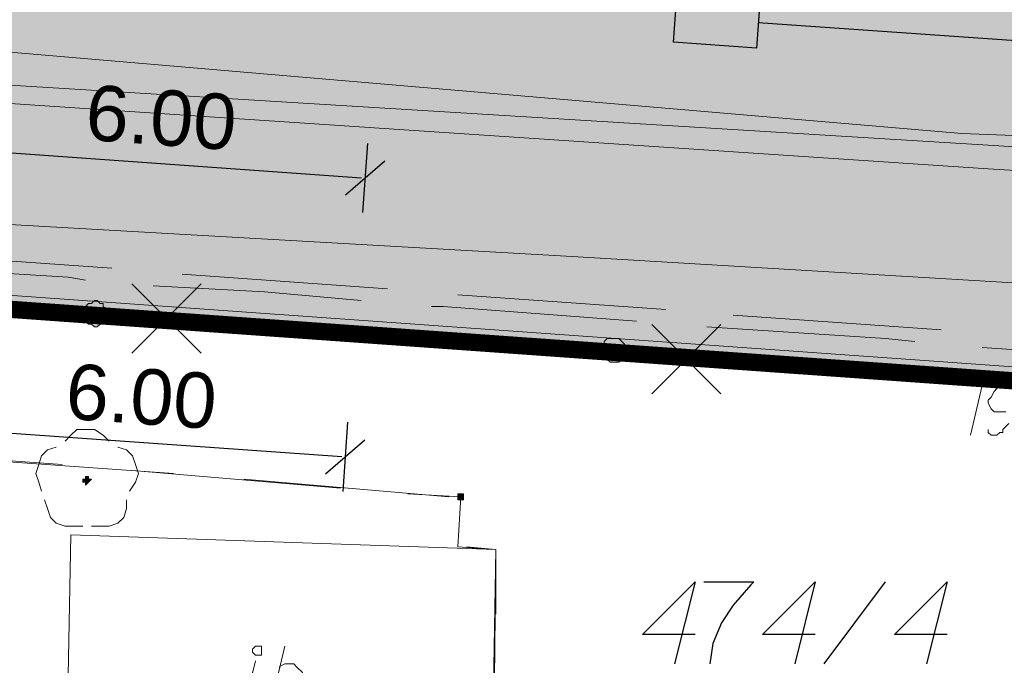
# Model space of a CAD drawing. Header units: metres. Extents: x 7431553 to 7432401, y 5544342 to 5544539.
# Tile 114 of 180: x 7432175 to 7432190, y 5544435 to 5544444. Entities that reach past the tile are written whole.
import ezdxf
from ezdxf.lldxf.tags import DXFTag

# ---------------------------------------------------------------- set-up
doc = ezdxf.new("R2010")
doc.units = ezdxf.units.M
doc.header["$MEASUREMENT"] = 0
for name, color, linetype, lineweight in [('BG-PR90-PB-PZT-PZT01_2026_04_14$0$MAPA DCP', 7, 'Continuous', 0), ('BG-PR90-PB-PZT-PZT01_2026_04_14$0$Teletechnika wewnętrzna', 30, 'Continuous', 5), ('BG-PR90-PB-PZT-PZT01_2026_04_14$0$Z-ogrodzenie', 41, 'Continuous', 20), ('PRIMETECH_XREF', 7, 'Continuous', 5)]:
    doc.layers.add(name, color=color, linetype=linetype, lineweight=lineweight)
for name, color, linetype in [('BG-PR90-PB-PZT-PZT01_2026_04_14$0$Z-wyburzenia', 10, 'Continuous'), ('BG-PR90-PB-PZT-PZT01_2026_04_14$0$Z-wymiarowanie', 43, 'Continuous'), ('BG-PR90-PB-PZT-PZT01_2026_04_14$0$Z_granica-wlasnosci', 170, 'Continuous'), ('BG-PR90-PB-PZT-PZT01_2026_04_14$0$Z_szraf zielen', 72, 'Continuous')]:
    doc.layers.add(name, color=color, linetype=linetype)
doc.styles.add('BG-PR90-PB-PZT-PZT01_2026_04_14$0$Arial', font='arial.ttf')
doc.styles.add('BG-PR90-PB-PZT-PZT01_2026_04_14$0$Standard', font='txt')
doc.linetypes.add('BG-PR90-PB-PZT-PZT01_2026_04_14$0$BGT', pattern='A,3.75,[133,ltypeshp.shx,S=0.1875,R=0,X=0,Y=0],3.75', length=7.5)
tags = doc.linetypes.add('BG-PR90-PB-PZT-PZT01_2026_04_14$0$COMM_LINE', pattern='A,0.5,-0.15,["COMM  ",BG-PR90-PB-PZT-PZT01_2026_04_14$0$Standard,S=0.09,R=0,X=-0.1,Y=-0.05],-0.36', length=1.01).pattern_tags.tags
tags[6] = DXFTag(74, 10)
doc.dimstyles.new('BG-PR90-PB-PZT-PZT01_2026_04_14$0$1-500', dxfattribs={"dimtxt": 0.8, "dimasz": 0.05, "dimexe": 0.009, "dimexo": 0.003125, "dimgap": 0.25, "dimtad": 1, "dimzin": 0, "dimdsep": 46, "dimtxsty": 'BG-PR90-PB-PZT-PZT01_2026_04_14$0$Arial', "dimblk1": 'BG-PR90-PB-PZT-PZT01_2026_04_14$0$ST', "dimblk2": 'BG-PR90-PB-PZT-PZT01_2026_04_14$0$ST', "dimsah": 1, "dimcen": 0, "dimse1": 1, "dimse2": 1, "dimclrd": 256, "dimclre": 256, "dimclrt": 256, "dimadec": 0, "dimazin": 0, "dimtfac": 1, "dimtdec": 0, "dimtix": 1, "dimtofl": 0, "dimtmove": 2, "dimatfit": 3, "dimldrblk": 'BG-PR90-PB-PZT-PZT01_2026_04_14$0$ST', "dimfxl": 1, "dimtolj": 1, "dimtzin": 0, "dimlwd": -1, "dimlwe": -1, "dimarcsym": 0})

# ---------------------------------------------------------------- blocks, each defined once
blk = doc.blocks.new('BG-PR90-PB-PZT-PZT01_2026_04_14$0$Naddrwiną2025_v2klauzulap')
at = {"layer": 'BG-PR90-PB-PZT-PZT01_2026_04_14$0$MAPA DCP', "linetype": 'Continuous', "lineweight": 0, "transparency": 33554559}
for points in [[(7431722.797, 5544597.918), (7431722.881, 5544597.918), (7431722.924, 5544597.96), (7431722.924, 5544598.002), (7431722.966, 5544598.045), (7431722.966, 5544598.087), (7431722.966, 5544598.129), (7431722.966, 5544598.172), (7431722.924, 5544598.214), (7431722.881, 5544598.256), (7431722.839, 5544598.256), (7431722.797, 5544598.256), (7431722.754, 5544598.256), (7431722.712, 5544598.256), (7431722.67, 5544598.214), (7431722.627, 5544598.172), (7431722.627, 5544598.129), (7431722.627, 5544598.087), (7431722.627, 5544598.045), (7431722.627, 5544598.002), (7431722.67, 5544597.96), (7431722.712, 5544597.96), (7431722.754, 5544597.918), (7431722.754, 5544597.918)], [(7431724.913, 5544595.843), (7431724.913, 5544595.843), (7431724.913, 5544595.843), (7431724.956, 5544595.843), (7431724.956, 5544595.843), (7431724.956, 5544595.886), (7431724.956, 5544595.886), (7431724.956, 5544595.886), (7431724.956, 5544595.928), (7431724.956, 5544595.928), (7431724.913, 5544595.928), (7431724.913, 5544595.928), (7431724.913, 5544595.928), (7431724.913, 5544595.928), (7431724.871, 5544595.928), (7431724.871, 5544595.928), (7431724.871, 5544595.928), (7431724.871, 5544595.886), (7431724.871, 5544595.886), (7431724.871, 5544595.886), (7431724.871, 5544595.843), (7431724.871, 5544595.843), (7431724.871, 5544595.843)], [(7431722.246, 5544590.425), (7431722.289, 5544590.425), (7431722.331, 5544590.467), (7431722.373, 5544590.467), (7431722.416, 5544590.509), (7431722.416, 5544590.552), (7431722.458, 5544590.594), (7431722.458, 5544590.636), (7431722.416, 5544590.679), (7431722.416, 5544590.721), (7431722.373, 5544590.763), (7431722.331, 5544590.763), (7431722.289, 5544590.806), (7431722.246, 5544590.763), (7431722.204, 5544590.763), (7431722.162, 5544590.721), (7431722.119, 5544590.721), (7431722.119, 5544590.679), (7431722.077, 5544590.636), (7431722.077, 5544590.594), (7431722.119, 5544590.552), (7431722.119, 5544590.509), (7431722.162, 5544590.467), (7431722.204, 5544590.425), (7431722.204, 5544590.425)]]:
    blk.add_hatch(color=256, dxfattribs=at).paths.add_polyline_path(points)
at = {"layer": 'BG-PR90-PB-PZT-PZT01_2026_04_14$0$MAPA DCP', "linetype": 'Continuous', "lineweight": 0, "true_color": 0x009a00, "transparency": 33554559}
blk.add_hatch(color=94, dxfattribs=at).paths.add_polyline_path([(7431724.744, 5544590.467), (7431724.702, 5544590.509), (7431724.702, 5544590.509), (7431724.702, 5544590.509), (7431724.702, 5544590.509), (7431724.659, 5544590.552), (7431724.659, 5544590.509), (7431724.659, 5544590.509), (7431724.659, 5544590.509), (7431724.617, 5544590.509), (7431724.617, 5544590.467), (7431724.617, 5544590.467), (7431724.659, 5544590.467), (7431724.659, 5544590.467), (7431724.659, 5544590.425), (7431724.659, 5544590.425), (7431724.702, 5544590.425), (7431724.702, 5544590.467), (7431724.702, 5544590.467), (7431724.702, 5544590.467), (7431724.702, 5544590.467)])
at = {"layer": 'BG-PR90-PB-PZT-PZT01_2026_04_14$0$MAPA DCP', "color": 1, "linetype": 'Continuous', "lineweight": 18, "transparency": 33554687}
for points in [[(7431735.412, 5544677.504), (7431733.719, 5544662.561), (7431731.221, 5544660.317), (7431726.31, 5544659.005), (7431722.712, 5544657.396), (7431720.849, 5544633.816), (7431719.664, 5544603.125), (7431716.955, 5544571.502), (7431706.795, 5544564.474), (7431707.049, 5544557.701)], [(7431718.225, 5544548.557), (7431719.749, 5544566.972), (7431720.13, 5544573.534), (7431720.384, 5544578.952), (7431721.442, 5544597.494), (7431722.204, 5544610.321), (7431722.627, 5544615.74), (7431723.008, 5544620.397), (7431723.516, 5544627.593), (7431724.49, 5544636.822), (7431724.871, 5544641.267), (7431725.294, 5544645.839), (7431725.633, 5544649.776), (7431726.014, 5544653.374), (7431726.226, 5544656.253), (7431726.353, 5544657.438), (7431733.295, 5544656.93), (7431735.37, 5544656.803), (7431735.497, 5544658.666), (7431736.47, 5544668.784), (7431736.978, 5544673.694), (7431737.232, 5544676.234), (7431737.317, 5544677.335)], [(7431713.695, 5544555.457), (7431717.209, 5544559.987), (7431718.436, 5544580.73), (7431719.833, 5544603.506), (7431722.035, 5544638.304), (7431724.151, 5544656.338), (7431725.633, 5544659.682), (7431730.205, 5544661.46)], [(7431730.459, 5544661.164), (7431726.183, 5544659.555), (7431724.49, 5544656.338), (7431722.289, 5544638.346), (7431720.172, 5544603.506), (7431718.648, 5544580.646), (7431717.674, 5544559.987), (7431713.737, 5544555.203)], [(7431722.966, 5544606.427), (7431722.797, 5544604.056), (7431722.754, 5544603.421)], [(7431722.5, 5544602.828), (7431722.289, 5544599.823)], [(7431722.67, 5544602.447), (7431722.627, 5544602.024), (7431722.458, 5544599.442)], [(7431722.204, 5544598.849), (7431721.992, 5544595.843)], [(7431722.373, 5544598.426), (7431722.162, 5544595.632), (7431722.162, 5544595.462)], [(7431721.908, 5544594.827), (7431721.696, 5544591.864)], [(7431722.077, 5544594.446), (7431721.95, 5544593.049), (7431721.865, 5544591.441)], [(7431721.611, 5544590.848), (7431721.4, 5544587.885)], [(7431721.781, 5544590.467), (7431721.738, 5544590.213), (7431721.569, 5544587.461)]]:
    blk.add_lwpolyline(points, dxfattribs=at)
at = {"layer": 'BG-PR90-PB-PZT-PZT01_2026_04_14$0$MAPA DCP', "linetype": 'Continuous', "lineweight": 18, "transparency": 33554687}
for points in [[(7431770.083, 5544504.869), (7431766.188, 5544504.996), (7431732.576, 5544512.404), (7431709.8, 5544513.844), (7431713.187, 5544561.426), (7431714.161, 5544575.396), (7431721.188, 5544574.846), (7431726.818, 5544654.094), (7431726.988, 5544656.761), (7431734.057, 5544656.295), (7431734.65, 5544665.312), (7431734.904, 5544669.292), (7431748.747, 5544668.276), (7431734.904, 5544669.292), (7431735.454, 5544677.504)], [(7431723.135, 5544602.955), (7431723.347, 5544605.919)], [(7431723.135, 5544603.04), (7431723.008, 5544601.05)], [(7431722.839, 5544598.934), (7431723.051, 5544601.939)], [(7431722.924, 5544600.034), (7431722.797, 5544598.045)], [(7431722.585, 5544594.954), (7431722.797, 5544597.96)], [(7431722.712, 5544597.071), (7431722.585, 5544595.081)], [(7431724.871, 5544595.124), (7431724.913, 5544595.886), (7431725.633, 5544595.843), (7431725.675, 5544596.394), (7431726.607, 5544596.394)], [(7431728.215, 5544596.351), (7431725.675, 5544596.394), (7431725.633, 5544595.97)], [(7431724.913, 5544595.716), (7431724.659, 5544592.753)], [(7431722.5, 5544594.065), (7431722.373, 5544592.076)], [(7431724.532, 5544591.144), (7431724.786, 5544594.15)], [(7431722.289, 5544590.975), (7431722.5, 5544593.938)], [(7431727.369, 5544593.261), (7431727.326, 5544593.346), (7431727.326, 5544593.473), (7431727.369, 5544593.515), (7431727.453, 5544593.6), (7431727.58, 5544593.6), (7431727.707, 5544593.557), (7431727.834, 5544593.515), (7431727.961, 5544593.388), (7431727.961, 5544593.261), (7431727.961, 5544593.176), (7431727.919, 5544593.134)], [(7431727.961, 5544593.134), (7431727.072, 5544593.346)], [(7431727.961, 5544592.753), (7431727.284, 5544592.922)], [(7431724.575, 5544591.737), (7431724.363, 5544588.731)], [(7431722.289, 5544591.06), (7431722.162, 5544589.07)], [(7431724.236, 5544587.165), (7431724.448, 5544590.128)], [(7431721.992, 5544586.996), (7431722.204, 5544589.959)]]:
    blk.add_lwpolyline(points, dxfattribs=at)
for points in [[(7431673.859, 5544657.311), (7431726.818, 5544654.094), (7431721.188, 5544574.846), (7431714.161, 5544575.396), (7431713.187, 5544561.426), (7431668.61, 5544564.601), (7431669.033, 5544570.486), (7431669.541, 5544576.582), (7431670.727, 5544580.519), (7431669.795, 5544596.859), (7431673.182, 5544646.728)], [(7431723.22, 5544603.379), (7431723.135, 5544603.294), (7431723.22, 5544603.209), (7431723.305, 5544603.294)], [(7431725.464, 5544590.255), (7431729.782, 5544590.171), (7431729.909, 5544596.351), (7431725.675, 5544596.394)], [(7431727.072, 5544592.922), (7431727.072, 5544593.007), (7431727.199, 5544593.007), (7431727.199, 5544592.922), (7431727.157, 5544592.88), (7431727.115, 5544592.88)]]:
    blk.add_lwpolyline(points, close=True, dxfattribs=at)
at = {"layer": 'BG-PR90-PB-PZT-PZT01_2026_04_14$0$MAPA DCP', "linetype": 'Continuous', "lineweight": 35, "transparency": 33554687}
blk.add_lwpolyline([(7431705.482, 5544561.892), (7431720.045, 5544560.834), (7431720.299, 5544563.501), (7431720.807, 5544568.454), (7431721.908, 5544585.641), (7431723.686, 5544610.575), (7431726.988, 5544656.295), (7431735.539, 5544655.576)], dxfattribs=at)
at = {"layer": 'BG-PR90-PB-PZT-PZT01_2026_04_14$0$MAPA DCP', "color": 94, "linetype": 'Continuous', "lineweight": 18, "true_color": 0x009a00, "transparency": 33554687}
for points in [[(7431723.22, 5544603.209), (7431723.305, 5544604.225)], [(7431723.135, 5544601.685), (7431723.135, 5544602.193), (7431723.178, 5544602.701)], [(7431723.008, 5544600.161), (7431723.093, 5544601.177)], [(7431722.881, 5544598.637), (7431722.924, 5544599.145), (7431722.966, 5544599.653)], [(7431722.797, 5544597.113), (7431722.881, 5544598.129)], [(7431722.67, 5544595.589), (7431722.712, 5544596.097), (7431722.754, 5544596.605)], [(7431722.585, 5544594.108), (7431722.67, 5544595.081)], [(7431722.458, 5544592.584), (7431722.5, 5544593.092), (7431722.543, 5544593.6)], [(7431722.373, 5544591.06), (7431722.416, 5544592.076)], [(7431724.194, 5544590.933), (7431724.236, 5544591.06), (7431724.321, 5544591.144), (7431724.448, 5544591.187), (7431724.575, 5544591.229), (7431724.702, 5544591.187), (7431724.829, 5544591.102)], [(7431724.956, 5544591.06), (7431725.083, 5544591.06), (7431725.21, 5544591.017), (7431725.294, 5544590.933), (7431725.337, 5544590.806), (7431725.337, 5544590.679), (7431725.337, 5544590.552)], [(7431724.109, 5544590.171), (7431724.024, 5544590.255), (7431723.94, 5544590.34), (7431723.94, 5544590.594), (7431724.024, 5544590.721), (7431724.109, 5544590.806)], [(7431722.246, 5544589.536), (7431722.289, 5544590.044), (7431722.331, 5544590.552)], [(7431725.337, 5544590.425), (7431725.337, 5544590.171), (7431725.294, 5544590.044), (7431725.21, 5544589.959), (7431725.083, 5544589.917), (7431724.956, 5544589.874)], [(7431724.829, 5544589.832), (7431724.702, 5544589.79), (7431724.575, 5544589.747), (7431724.448, 5544589.79), (7431724.321, 5544589.832), (7431724.236, 5544589.917), (7431724.194, 5544590.044)]]:
    blk.add_lwpolyline(points, dxfattribs=at)
at = {"layer": 'BG-PR90-PB-PZT-PZT01_2026_04_14$0$MAPA DCP', "linetype": 'Continuous', "lineweight": 9, "transparency": 33554687}
for points in [[(7431723.94, 5544603.506), (7431723.982, 5544603.506), (7431724.024, 5544603.548), (7431724.024, 5544603.633), (7431723.982, 5544603.675), (7431723.982, 5544603.717), (7431723.94, 5544603.717), (7431723.855, 5544603.802)], [(7431723.305, 5544603.76), (7431723.305, 5544603.717), (7431723.305, 5544603.675), (7431723.347, 5544603.633), (7431723.389, 5544603.59), (7431723.474, 5544603.548), (7431723.516, 5544603.506), (7431723.559, 5544603.506), (7431723.643, 5544603.548), (7431723.686, 5544603.59), (7431723.686, 5544603.675), (7431723.686, 5544603.717), (7431723.686, 5544603.76)], [(7431723.305, 5544603.421), (7431724.024, 5544603.252)]]:
    blk.add_lwpolyline(points, dxfattribs=at)
at = {"layer": 'BG-PR90-PB-PZT-PZT01_2026_04_14$0$MAPA DCP', "linetype": 'Continuous', "lineweight": 25, "transparency": 33554687}
for points in [[(7431726.903, 5544602.913), (7431726.903, 5544602.151), (7431726.141, 5544602.913), (7431727.326, 5544602.617)], [(7431727.326, 5544601.135), (7431726.141, 5544602.024)], [(7431726.903, 5544601.008), (7431726.903, 5544600.246), (7431726.141, 5544601.008), (7431727.326, 5544600.712)], [(7431726.141, 5544599.399), (7431726.141, 5544600.119), (7431726.183, 5544600.077), (7431726.48, 5544599.823), (7431726.734, 5544599.653), (7431727.03, 5544599.526), (7431727.326, 5544599.484)], [(7431726.903, 5544599.272), (7431726.903, 5544598.51), (7431726.141, 5544599.272), (7431727.326, 5544598.976)]]:
    blk.add_lwpolyline(points, dxfattribs=at)
at = {"layer": 'BG-PR90-PB-PZT-PZT01_2026_04_14$0$MAPA DCP', "linetype": 'Continuous', "lineweight": 0, "transparency": 33554687}
for points in [[(7431722.797, 5544597.918), (7431722.881, 5544597.918), (7431722.924, 5544597.96), (7431722.924, 5544598.002), (7431722.966, 5544598.045), (7431722.966, 5544598.087), (7431722.966, 5544598.129), (7431722.966, 5544598.172), (7431722.924, 5544598.214), (7431722.881, 5544598.256), (7431722.839, 5544598.256), (7431722.797, 5544598.256), (7431722.754, 5544598.256), (7431722.712, 5544598.256), (7431722.67, 5544598.214), (7431722.627, 5544598.172), (7431722.627, 5544598.129), (7431722.627, 5544598.087), (7431722.627, 5544598.045), (7431722.627, 5544598.002), (7431722.67, 5544597.96), (7431722.712, 5544597.96), (7431722.754, 5544597.918)], [(7431724.913, 5544595.843), (7431724.913, 5544595.843), (7431724.913, 5544595.843), (7431724.956, 5544595.843), (7431724.956, 5544595.843), (7431724.956, 5544595.886), (7431724.956, 5544595.886), (7431724.956, 5544595.886), (7431724.956, 5544595.928), (7431724.956, 5544595.928), (7431724.913, 5544595.928), (7431724.913, 5544595.928), (7431724.913, 5544595.928), (7431724.913, 5544595.928), (7431724.871, 5544595.928), (7431724.871, 5544595.928), (7431724.871, 5544595.928), (7431724.871, 5544595.886), (7431724.871, 5544595.886), (7431724.871, 5544595.886), (7431724.871, 5544595.843), (7431724.871, 5544595.843), (7431724.871, 5544595.843)], [(7431722.246, 5544590.425), (7431722.289, 5544590.425), (7431722.331, 5544590.467), (7431722.373, 5544590.467), (7431722.416, 5544590.509), (7431722.416, 5544590.552), (7431722.458, 5544590.594), (7431722.458, 5544590.636), (7431722.416, 5544590.679), (7431722.416, 5544590.721), (7431722.373, 5544590.763), (7431722.331, 5544590.763), (7431722.289, 5544590.806), (7431722.246, 5544590.763), (7431722.204, 5544590.763), (7431722.162, 5544590.721), (7431722.119, 5544590.721), (7431722.119, 5544590.679), (7431722.077, 5544590.636), (7431722.077, 5544590.594), (7431722.119, 5544590.552), (7431722.119, 5544590.509), (7431722.162, 5544590.467), (7431722.204, 5544590.425)]]:
    blk.add_lwpolyline(points, close=True, dxfattribs=at)
at = {"layer": 'BG-PR90-PB-PZT-PZT01_2026_04_14$0$MAPA DCP', "color": 94, "linetype": 'Continuous', "lineweight": 0, "true_color": 0x009a00, "transparency": 33554687}
blk.add_lwpolyline([(7431724.744, 5544590.467), (7431724.702, 5544590.509), (7431724.702, 5544590.509), (7431724.702, 5544590.509), (7431724.702, 5544590.509), (7431724.659, 5544590.552), (7431724.659, 5544590.509), (7431724.659, 5544590.509), (7431724.659, 5544590.509), (7431724.617, 5544590.509), (7431724.617, 5544590.467), (7431724.617, 5544590.467), (7431724.659, 5544590.467), (7431724.659, 5544590.467), (7431724.659, 5544590.425), (7431724.659, 5544590.425), (7431724.702, 5544590.425), (7431724.702, 5544590.467), (7431724.702, 5544590.467), (7431724.702, 5544590.467)], close=True, dxfattribs=at)
blk = doc.blocks.new('BG-PR90-PB-PZT-PZT01_2026_04_14$0$ST')
at = {"color": 8}
blk.add_line((0, 10), (0, -10), dxfattribs=at)
blk.add_line((-5.3, -5.3), (5.3, 5.3))
blk = doc.blocks.new('*D12055')
at = {"layer": 'BG-PR90-PB-PZT-PZT01_2026_04_14$0$Z-wymiarowanie'}
blk.add_line((7431774.07, 5544438.428), (7431779.956, 5544438.008), dxfattribs=at)
at = {"layer": 'Defpoints', "color": 0, "linetype": 'Continuous', "lineweight": 100}
for p in [(7431774.568, 5544446.113), (7431780.553, 5544445.687), (7431780.005, 5544438.005)]:
    blk.add_point(p, dxfattribs=at)
at = {"layer": 'BG-PR90-PB-PZT-PZT01_2026_04_14$0$Z-wymiarowanie', "linetype": 'Continuous', "xscale": 0.05, "yscale": 0.05, "zscale": 0.05}
for p, rotation in [((7431774.021, 5544438.431), 175.9215771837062), ((7431780.005, 5544438.005), 355.9215771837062)]:
    blk.add_blockref('BG-PR90-PB-PZT-PZT01_2026_04_14$0$ST', p, dxfattribs=dict(at, rotation=rotation))
at = {"layer": 'BG-PR90-PB-PZT-PZT01_2026_04_14$0$Z-wymiarowanie', "linetype": 'Continuous', "insert": (7431777.06, 5544438.875), "char_height": 0.8, "attachment_point": 5, "rotation": 355.9216, "style": 'BG-PR90-PB-PZT-PZT01_2026_04_14$0$Arial'}
blk.add_mtext('\\A1;6.00', dxfattribs=at)
blk = doc.blocks.new('*D12080')
at = {"layer": 'BG-PR90-PB-PZT-PZT01_2026_04_14$0$Z-wymiarowanie'}
blk.add_line((7431774.358, 5544442.457), (7431780.243, 5544442.038), dxfattribs=at)
at = {"layer": 'Defpoints', "color": 0, "linetype": 'Continuous', "lineweight": 100}
for p in [(7431774.568, 5544446.113), (7431780.553, 5544445.687), (7431780.293, 5544442.034)]:
    blk.add_point(p, dxfattribs=at)
at = {"layer": 'BG-PR90-PB-PZT-PZT01_2026_04_14$0$Z-wymiarowanie', "linetype": 'Continuous', "xscale": 0.05, "yscale": 0.05, "zscale": 0.05}
for p, rotation in [((7431774.308, 5544442.461), 175.9215772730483), ((7431780.293, 5544442.034), 355.9215772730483)]:
    blk.add_blockref('BG-PR90-PB-PZT-PZT01_2026_04_14$0$ST', p, dxfattribs=dict(at, rotation=rotation))
at = {"layer": 'BG-PR90-PB-PZT-PZT01_2026_04_14$0$Z-wymiarowanie', "linetype": 'Continuous', "insert": (7431777.347, 5544442.904), "char_height": 0.8, "attachment_point": 5, "rotation": 355.9216, "style": 'BG-PR90-PB-PZT-PZT01_2026_04_14$0$Arial'}
blk.add_mtext('\\A1;6.00', dxfattribs=at)
blk = doc.blocks.new('BG-PR90-PB-PZT-PZT01_2026_04_14$0$ertert')
at = {"layer": 'BG-PR90-PB-PZT-PZT01_2026_04_14$0$Z-wymiarowanie'}
dim = blk.add_linear_dim(base=(-32.895, -25.783), p1=(-38.332, -17.674), p2=(-32.348, -18.101), angle=355.9216, dimstyle='BG-PR90-PB-PZT-PZT01_2026_04_14$0$1-500', dxfattribs=at)
dim.commit()
dim.dimension.update_dxf_attribs({"geometry": '*D12055', "text_midpoint": (-35.841, -24.913), "insert": (-7431812.901, -5544463.788)})
dim = blk.add_aligned_dim(p1=(-38.332, -17.674), p2=(-32.348, -18.101), distance=-3.662, dimstyle='BG-PR90-PB-PZT-PZT01_2026_04_14$0$1-500', override={"dimtxt": 0.8}, dxfattribs=at)
dim.commit()
dim.dimension.update_dxf_attribs({"geometry": '*D12080', "text_midpoint": (-35.554, -20.883), "insert": (-7431812.901, -5544463.788)})
blk = doc.blocks.new('BG-PR90-PB-PZT-PZT01_2026_04_14')
at = {"layer": 'BG-PR90-PB-PZT-PZT01_2026_04_14$0$Z_szraf zielen', "true_color": 0xb0d592}
h = blk.add_hatch(color=63, dxfattribs=at)
h.dxf.hatch_style = 1
h.paths.add_polyline_path([(7432147.21, 5544449.15), (7432150.41, 5544493.74), (7432156.27, 5544493.32), (7432162.4, 5544492.78), (7432166.34, 5544491.62), (7432182.67, 5544492.54), (7432242.525, 5544488.459), (7432243.1, 5544488.46), (7432239.91, 5544435.52), (7432160.67, 5544441.17), (7432161.18, 5544448.16), (7432160.681, 5544448.195), (7432160.681, 5544448.196), (7432160.789, 5544449.703), (7432165.277, 5544449.382), (7432165.064, 5544446.39), (7432170.051, 5544446.034), (7432170.08, 5544446.433), (7432172.565, 5544446.256), (7432173.072, 5544446.22), (7432180.553, 5544445.687), (7432180.738, 5544448.28), (7432180.782, 5544448.983), (7432181.094, 5544453.267), (7432193.715, 5544452.367), (7432193.609, 5544450.871), (7432200.591, 5544450.373), (7432200.804, 5544453.366), (7432203.95, 5544453.142), (7432204.646, 5544453.092, -0.414214), (7432206.499, 5544450.955), (7432205.979, 5544443.664), (7432221.941, 5544442.526), (7432225.008, 5544485.533), (7432209.048, 5544486.671), (7432208.053, 5544472.707, -0.414214), (7432206.984, 5544471.781), (7432205.987, 5544471.852, -0.414214), (7432205.06, 5544472.92), (7432206.056, 5544486.885), (7432206.163, 5544488.381), (7432166.264, 5544491.226), (7432166.157, 5544489.73), (7432165.161, 5544475.765), (7432165.117, 5544475.148, -0.414214), (7432163.514, 5544473.758), (7432158.091, 5544474.149), (7432158.433, 5544479.291), (7432158.431, 5544479.263), (7432151.418, 5544479.76), (7432151.418, 5544479.76), (7432151.038, 5544474.648), (7432149.21, 5544449.008)])
at = {"layer": 'BG-PR90-PB-PZT-PZT01_2026_04_14$0$Teletechnika wewnętrzna', "linetype": 'BG-PR90-PB-PZT-PZT01_2026_04_14$0$COMM_LINE', "lineweight": 30, "ltscale": 4, "elevation": -10.08}
blk.add_lwpolyline([(7432185.947, 5544443.912), (7432184.75, 5544443.995), (7432184.806, 5544444.793), (7432186.003, 5544444.71), (7432185.947, 5544443.912)], dxfattribs=at)
at = {"layer": 'BG-PR90-PB-PZT-PZT01_2026_04_14$0$Teletechnika wewnętrzna', "linetype": 'BG-PR90-PB-PZT-PZT01_2026_04_14$0$COMM_LINE', "lineweight": 30, "ltscale": 4}
blk.add_lwpolyline([(7432185.973, 5544444.279), (7432201.013, 5544443.231)], dxfattribs=at)
at = {"layer": 'BG-PR90-PB-PZT-PZT01_2026_04_14$0$Z-ogrodzenie', "linetype": 'BG-PR90-PB-PZT-PZT01_2026_04_14$0$BGT', "lineweight": 20, "ltscale": 0.4}
blk.add_lwpolyline([(7432244.967, 5544435.36), (7432160.884, 5544441.355), (7432161.379, 5544448.145)], dxfattribs=at)
at = {"layer": 'BG-PR90-PB-PZT-PZT01_2026_04_14$0$Z-wyburzenia', "lineweight": 35}
for points in [[(7432176.925, 5544440.505), (7432177.925, 5544439.505)], [(7432177.925, 5544440.505), (7432176.925, 5544439.505)], [(7432184.434, 5544439.917), (7432185.434, 5544438.917)], [(7432185.434, 5544439.917), (7432184.434, 5544438.917)]]:
    blk.add_lwpolyline(points, dxfattribs=at)
at = {"layer": 'BG-PR90-PB-PZT-PZT01_2026_04_14$0$Z_granica-wlasnosci', "color": 5, "true_color": 0x1414ff, "const_width": 0.25}
blk.add_lwpolyline([(7432243.1, 5544488.46), (7432239.91, 5544435.52), (7432160.67, 5544441.17), (7432161.18, 5544448.16), (7432147.21, 5544449.15), (7432150.41, 5544493.74), (7432156.27, 5544493.32), (7432162.4, 5544492.78), (7432166.34, 5544491.62), (7432182.67, 5544492.54), (7432242.525, 5544488.459)], close=True, dxfattribs=at)
blk.add_lwpolyline([(7432243.1, 5544488.46), (7432239.91, 5544435.52), (7432160.67, 5544441.17), (7432161.18, 5544448.16), (7432147.21, 5544449.15), (7432150.41, 5544493.74), (7432156.27, 5544493.32), (7432162.4, 5544492.78), (7432166.34, 5544491.62), (7432182.67, 5544492.54), (7432242.525, 5544488.459)], close=True, dxfattribs=at)
blk.add_lwpolyline([(7432243.1, 5544488.46), (7432239.91, 5544435.52), (7432160.67, 5544441.17), (7432161.18, 5544448.16), (7432147.21, 5544449.15), (7432150.41, 5544493.74), (7432156.27, 5544493.32), (7432162.4, 5544492.78), (7432166.34, 5544491.62), (7432182.67, 5544492.54), (7432242.525, 5544488.459)], close=True, dxfattribs=at)
at = {"layer": 'BG-PR90-PB-PZT-PZT01_2026_04_14$0$MAPA DCP', "rotation": 270}
blk.add_blockref('BG-PR90-PB-PZT-PZT01_2026_04_14$0$Naddrwiną2025_v2klauzulap', (1887585.788, 12976162.34), dxfattribs=at)
at = {"layer": 'BG-PR90-PB-PZT-PZT01_2026_04_14$0$Z-wymiarowanie', "linetype": 'Continuous', "lineweight": 100}
blk.add_blockref('BG-PR90-PB-PZT-PZT01_2026_04_14$0$ertert', (7432212.901, 5544463.788), dxfattribs=at)

msp = doc.modelspace()

# ---------------------------------------------------------------- block references
at = {"layer": 'PRIMETECH_XREF', "linetype": 'Continuous', "lineweight": 0, "rotation": 360}
msp.add_blockref('BG-PR90-PB-PZT-PZT01_2026_04_14', (0, 0), dxfattribs=at)

doc.saveas('drawing.dxf')
